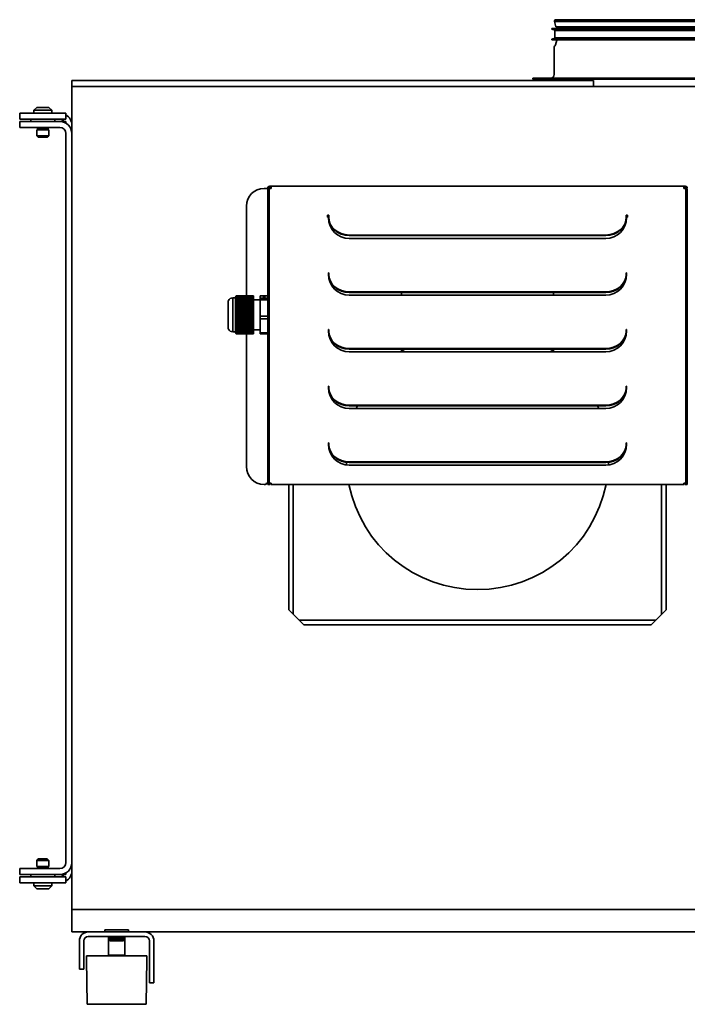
# Model space of a CAD drawing. Header units: millimetres. Extents: x 276 to 984, y 115 to 776.
# Tile 1 of 2: x 276 to 724, y 115 to 776. Entities that reach past the tile are written whole.
import ezdxf

# ---------------------------------------------------------------- set-up
doc = ezdxf.new("R2010")
doc.units = ezdxf.units.MM
doc.header["$LTSCALE"] = 3
doc.layers.add('Krawędzie widoczne(ISO)', color=7, linetype='Continuous', lineweight=35, true_color=0x262659)

msp = doc.modelspace()

# ---------------------------------------------------------------- linework, layer by layer
at = {"layer": 'Krawędzie widoczne(ISO)'}
for p, q in [((913.39, 774.5), (634.55, 774.5)), ((635.56, 770.83), (634.55, 774.5)), ((913.19, 775.43), (634.76, 775.43)), ((912.63, 775.64), (635.32, 775.64)), ((915.11, 769.81), (632.84, 769.81)), ((632.84, 769.31), (632.84, 769.81)), ((915.11, 769.31), (632.84, 769.31)), ((635, 768.63), (632.84, 769.31)), ((913, 768.45), (634.95, 768.45)), ((634.95, 763.45), (634.95, 768.45)), ((912.95, 768.63), (635, 768.63)), ((635, 768.45), (635, 768.63)), ((912.39, 770.83), (635.56, 770.83)), ((636.34, 769.81), (636.18, 770.83)), ((635, 763.27), (632.84, 762.58)), ((915.11, 762.58), (632.84, 762.58)), ((632.84, 762.08), (632.84, 762.58)), ((915.11, 762.08), (632.84, 762.08)), ((913, 763.45), (634.95, 763.45)), ((635, 763.27), (635, 763.45)), ((912.95, 763.27), (635, 763.27)), ((636.3, 761.83), (635.3, 758.68)), ((634.47, 738.86), (634.47, 757.26)), ((311, 734.86), (660.84, 734.86)), ((311, 734.86), (311, 730.86)), ((927.87, 736.46), (620.07, 736.46)), ((620.07, 735.86), (620.07, 736.46)), ((927.87, 735.86), (620.07, 735.86)), ((620.97, 734.86), (620.97, 735.86)), ((660.84, 730.86), (660.84, 734.86)), ((962, 730.86), (311, 730.86)), ((311, 730.86), (311, 178.86)), ((287.5, 716.86), (285.5, 714.86)), ((297.5, 714.86), (285.5, 714.86)), ((285.5, 712.86), (285.5, 714.86)), ((295.5, 716.86), (287.5, 716.86)), ((295.5, 716.86), (297.5, 714.86)), ((297.5, 712.86), (297.5, 714.86)), ((276, 712.86), (276, 708.86)), ((276, 712.86), (307, 712.86)), ((307, 708.86), (276, 708.86)), ((276, 707.36), (291.5, 707.36)), ((276, 707.36), (276, 703.36)), ((283.5, 708.86), (283.5, 707.36)), ((291.5, 707.36), (303, 707.36)), ((299.5, 708.86), (299.5, 707.36)), ((303, 707.36), (307, 707.36)), ((307, 708.86), (307, 712.86)), ((307, 707.36), (307, 706.29)), ((291.5, 703.36), (276, 703.36)), ((287.5, 702.86), (287.5, 703.36)), ((295.5, 702.86), (287.5, 702.86)), ((295.5, 701.86), (287.5, 701.86)), ((287.5, 697.86), (287.5, 701.86)), ((288, 701.86), (288, 702.86)), ((303, 703.36), (291.5, 703.36)), ((295, 701.86), (295, 702.86)), ((295.5, 702.86), (295.5, 703.36)), ((295.5, 697.86), (295.5, 701.86)), ((295.5, 697.86), (287.5, 697.86)), ((288.5, 696.86), (287.5, 697.86)), ((294.5, 696.86), (288.5, 696.86)), ((294.5, 696.86), (295.5, 697.86)), ((307, 699.36), (307, 210.36)), ((440, 662.52), (441.6, 662.52)), ((441.6, 662.52), (442.3, 662.52)), ((442.3, 662.02), (442.3, 662.52)), ((443, 662.52), (442.3, 662.52)), ((442.3, 662.02), (442.3, 464.92)), ((443, 662.52), (443, 662.02)), ((443, 464.92), (443, 662.02)), ((444.61, 662.52), (443.21, 662.52)), ((443.21, 464.8), (443.21, 662.52)), ((443.7, 663.92), (444.61, 663.92)), ((444.61, 663.22), (443.7, 663.22)), ((443.7, 662.52), (443.7, 663.22)), ((444.61, 662.52), (444.61, 663.92)), ((444.61, 663.92), (721.39, 663.92)), ((721.39, 663.92), (722.3, 663.92)), ((721.39, 663.92), (721.39, 662.52)), ((722.3, 663.22), (721.39, 663.22)), ((722.79, 662.52), (721.39, 662.52)), ((722.3, 662.52), (722.3, 663.22)), ((722.79, 662.52), (722.79, 464.8)), ((723, 662.52), (723.7, 662.52)), ((723, 662.02), (723, 662.52)), ((723, 662.02), (723, 464.92)), ((723.7, 464.92), (723.7, 662.02)), ((428, 650.52), (428, 590.54)), ((482.5, 643.31), (482.5, 644.54)), ((482.5, 644.54), (483.2, 644.54)), ((483, 643.31), (482.5, 643.31)), ((483, 642.92), (483, 643.31)), ((483, 642.92), (483.2, 642.92)), ((483.2, 644.54), (483.2, 644.19)), ((483.2, 644.19), (483.2, 643.84)), ((483.2, 643.84), (483.2, 643.2)), ((483.2, 643.2), (483.2, 642.85)), ((682.8, 644.54), (683.5, 644.54)), ((682.8, 644.19), (682.8, 644.54)), ((682.8, 643.84), (682.8, 644.19)), ((682.8, 643.2), (682.8, 643.84)), ((682.8, 643.2), (682.8, 642.85)), ((682.8, 642.92), (683, 642.92)), ((683, 643.31), (683, 642.92)), ((683.5, 643.31), (683, 643.31)), ((683.5, 644.54), (683.5, 643.31)), ((483.62, 639.92), (483.33, 639.92)), ((682.67, 639.92), (682.38, 639.92)), ((497, 631.25), (669, 631.25)), ((669, 630.9), (497, 630.9)), ((669, 628.92), (497, 628.92)), ((483, 604.92), (483, 605.92)), ((483, 605.92), (483.2, 605.92)), ((483.2, 605.92), (483.2, 605.19)), ((483.2, 605.19), (483.2, 605.01)), ((483.2, 605.01), (483.2, 605)), ((483.2, 605), (483.2, 604.83)), ((682.8, 605.92), (683, 605.92)), ((682.8, 605.19), (682.8, 605.92)), ((682.8, 605.01), (682.8, 605.19)), ((682.8, 605.01), (682.8, 605)), ((682.8, 605), (682.8, 604.83)), ((683, 605.92), (683, 604.92)), ((418.89, 589.22), (418.89, 566.22)), ((420.8, 589.22), (418.89, 589.22)), ((420.81, 589.74), (420.8, 589.7)), ((420.8, 589.72), (420.8, 589.7)), ((420.8, 589.65), (420.8, 589.7)), ((432.8, 589.66), (420.8, 589.66)), ((420.8, 589.65), (420.8, 589.66)), ((420.8, 589.65), (420.8, 589.62)), ((420.8, 589.62), (420.8, 589.57)), ((420.8, 589.58), (420.8, 589.57)), ((420.8, 589.58), (432.8, 589.58)), ((420.8, 589.47), (420.8, 589.57)), ((420.8, 589.47), (420.81, 589.5)), ((420.8, 589.47), (420.8, 589.31)), ((420.8, 589.18), (420.8, 589.31)), ((420.8, 589.18), (420.8, 588.87)), ((420.8, 588.81), (420.8, 588.87)), ((420.8, 588.81), (420.8, 584.97)), ((420.81, 589.74), (432.8, 589.74)), ((432.8, 589.5), (420.81, 589.5)), ((432.8, 589.82), (420.83, 589.82)), ((420.83, 589.42), (432.8, 589.42)), ((420.87, 589.9), (432.8, 589.9)), ((432.8, 589.34), (420.87, 589.34)), ((432.8, 589.98), (420.91, 589.98)), ((420.91, 589.26), (432.8, 589.26)), ((420.96, 590.06), (432.8, 590.06)), ((432.8, 589.18), (420.96, 589.18)), ((432.8, 590.14), (421.03, 590.14)), ((421.03, 589.09), (432.8, 589.09)), ((421.1, 590.22), (432.8, 590.22)), ((432.8, 589.01), (421.1, 589.01)), ((432.8, 590.3), (421.18, 590.3)), ((421.18, 588.93), (432.8, 588.93)), ((421.27, 590.38), (432.8, 590.38)), ((432.8, 588.85), (421.27, 588.85)), ((432.8, 590.54), (421.48, 590.54)), ((432.8, 588.69), (421.48, 588.69)), ((432.8, 590.54), (432.8, 590.38)), ((432.8, 590.38), (432.8, 590.3)), ((432.8, 590.3), (432.8, 590.22)), ((432.8, 590.22), (432.8, 590.14)), ((432.8, 590.14), (432.8, 590.06)), ((432.8, 590.06), (432.8, 589.98)), ((432.8, 589.98), (432.8, 589.9)), ((432.8, 589.9), (432.8, 589.82)), ((432.8, 589.82), (432.8, 589.74)), ((432.8, 589.74), (432.8, 589.66)), ((432.8, 589.66), (432.8, 589.58)), ((432.8, 589.58), (432.8, 589.5)), ((432.8, 589.5), (432.8, 589.42)), ((432.8, 589.42), (432.8, 589.34)), ((432.8, 589.34), (432.8, 589.26)), ((432.8, 589.26), (432.8, 589.18)), ((432.8, 589.18), (432.8, 589.09)), ((432.8, 589.09), (432.8, 589.01)), ((432.8, 589.01), (432.8, 588.93)), ((432.8, 588.93), (432.8, 588.85)), ((432.8, 588.85), (432.8, 588.69)), ((432.8, 588.69), (432.8, 587.55)), ((437.3, 587.72), (432.8, 587.72)), ((437.3, 590.41), (437.3, 588.82)), ((437.3, 590.41), (442.3, 590.41)), ((437.3, 588.82), (437.3, 587.76)), ((442.3, 588.82), (437.3, 588.82)), ((437.3, 587.76), (437.3, 576.8)), ((437.3, 587.76), (442.3, 587.76)), ((438.97, 590.02), (438.97, 590.13)), ((438.97, 590.13), (439.15, 590.13)), ((438.97, 590.03), (439.15, 590.03)), ((439.75, 590.02), (438.97, 590.02)), ((438.97, 589.83), (438.97, 589.85)), ((438.97, 589.85), (440.32, 589.85)), ((438.97, 589.26), (438.97, 589.3)), ((438.97, 589.3), (440.47, 589.3)), ((439.81, 589.21), (438.97, 589.26)), ((438.97, 589.16), (439.81, 589.21)), ((438.97, 589.13), (438.97, 589.16)), ((440.47, 589.13), (438.97, 589.13)), ((439.24, 589.34), (439.03, 589.34)), ((439.11, 589.55), (439.11, 589.51)), ((439.11, 589.39), (439.11, 589.34)), ((439.15, 590.13), (439.15, 590.04)), ((439.15, 590.04), (439.55, 590.04)), ((439.15, 590.04), (439.15, 590.02)), ((439.31, 589.79), (439.18, 589.79)), ((440.47, 589.27), (439.18, 589.27)), ((439.18, 589.27), (440.06, 589.22)), ((439.18, 589.27), (439.18, 589.25)), ((440.06, 589.2), (439.18, 589.15)), ((439.18, 589.15), (440.47, 589.15)), ((439.18, 589.15), (439.18, 589.13)), ((439.24, 589.34), (439.24, 589.34)), ((440.32, 589.82), (439.31, 589.82)), ((439.31, 589.82), (439.31, 589.79)), ((439.35, 589.73), (439.35, 589.76)), ((439.35, 589.76), (439.9, 589.7)), ((439.77, 589.69), (439.35, 589.73)), ((439.35, 589.65), (439.77, 589.69)), ((439.91, 589.67), (439.35, 589.62)), ((439.35, 589.62), (439.35, 589.65)), ((439.55, 590.04), (439.55, 590.02)), ((439.71, 590.06), (439.71, 590.02)), ((439.77, 589.69), (439.77, 589.66)), ((439.81, 589.21), (439.81, 589.19)), ((439.9, 589.7), (440.47, 589.76)), ((439.9, 589.7), (439.9, 589.67)), ((440.47, 589.62), (439.91, 589.67)), ((440.47, 589.73), (440.05, 589.69)), ((440.05, 589.69), (440.47, 589.65)), ((440.05, 589.69), (440.05, 589.66)), ((440.06, 589.22), (440.06, 589.2)), ((440.19, 589.94), (440.19, 589.98)), ((440.19, 589.98), (440.85, 589.94)), ((440.85, 589.92), (440.19, 589.94)), ((440.42, 590.01), (440.21, 590.01)), ((440.21, 590.01), (440.21, 590.01)), ((440.47, 589.33), (440.26, 589.33)), ((440.29, 590.03), (440.29, 590.01)), ((440.3, 589.36), (440.3, 589.46)), ((440.3, 589.46), (440.47, 589.46)), ((440.3, 589.36), (440.47, 589.36)), ((440.3, 589.36), (440.3, 589.33)), ((440.32, 589.85), (440.32, 589.89)), ((440.32, 589.89), (440.47, 589.89)), ((440.32, 589.85), (440.32, 589.82)), ((440.32, 589.79), (440.32, 589.82)), ((440.47, 589.79), (440.32, 589.79)), ((440.33, 590.06), (440.33, 590.01)), ((440.34, 589.55), (440.34, 589.51)), ((440.47, 589.89), (440.47, 589.79)), ((440.47, 589.76), (440.47, 589.73)), ((440.47, 589.65), (440.47, 589.62)), ((440.47, 589.46), (440.47, 589.33)), ((440.47, 589.3), (440.47, 589.27)), ((440.47, 589.15), (440.47, 589.13)), ((440.85, 589.94), (440.85, 589.92)), ((443.21, 591.18), (443, 591.18)), ((497, 593.12), (669, 593.12)), ((669, 592.77), (497, 592.77)), ((669, 590.92), (497, 590.92)), ((531.99, 590.92), (531.99, 592.77)), ((634, 590.92), (634, 592.77)), ((415.8, 586.32), (415.8, 569.13)), ((420.8, 584.86), (420.8, 584.97)), ((420.8, 584.83), (420.8, 584.86)), ((432.8, 584.86), (420.8, 584.86)), ((420.8, 584.83), (420.8, 584.07)), ((420.8, 583.75), (420.8, 584.07)), ((420.8, 583.69), (420.8, 583.75)), ((432.8, 583.75), (420.8, 583.75)), ((420.8, 583.69), (420.8, 583.08)), ((420.81, 583.11), (420.8, 583.08)), ((420.8, 582.64), (420.8, 583.08)), ((420.8, 582.64), (420.8, 582.64)), ((420.8, 582.56), (420.8, 582.64)), ((432.8, 582.64), (420.8, 582.64)), ((420.8, 582.56), (420.8, 582.28)), ((432.8, 582.56), (420.8, 582.56)), ((420.8, 582.56), (420.8, 582.56)), ((420.8, 582.28), (420.8, 582)), ((420.8, 581.53), (420.8, 582)), ((420.8, 582), (420.8, 582)), ((420.8, 582), (432.8, 582)), ((420.8, 581.53), (420.8, 581.53)), ((432.8, 581.53), (420.8, 581.53)), ((420.8, 581.45), (420.8, 581.53)), ((420.8, 581.45), (420.81, 581.45)), ((420.8, 581.45), (420.8, 580.8)), ((420.81, 583.11), (432.8, 583.11)), ((432.8, 581.45), (420.81, 581.45)), ((432.8, 583.67), (420.83, 583.67)), ((420.87, 584.22), (432.8, 584.22)), ((432.8, 585.97), (420.88, 585.97)), ((432.8, 584.78), (420.91, 584.78)), ((420.96, 585.33), (432.8, 585.33)), ((432.8, 585.89), (421.03, 585.89)), ((432.8, 587.08), (421.05, 587.08)), ((421.1, 586.44), (432.8, 586.44)), ((432.8, 587), (421.18, 587)), ((421.27, 587.55), (432.8, 587.55)), ((432.8, 587.55), (432.8, 587.08)), ((432.8, 587.08), (432.8, 587)), ((432.8, 587), (432.8, 586.44)), ((432.8, 586.44), (432.8, 585.97)), ((432.8, 585.97), (432.8, 585.89)), ((432.8, 585.89), (432.8, 585.33)), ((432.8, 585.33), (432.8, 584.86)), ((432.8, 584.86), (432.8, 584.78)), ((432.8, 584.78), (432.8, 584.22)), ((432.8, 584.22), (432.8, 583.75)), ((432.8, 583.75), (432.8, 583.67)), ((432.8, 583.67), (432.8, 583.11)), ((432.8, 583.11), (432.8, 582.64)), ((432.8, 582.64), (432.8, 582.56)), ((432.8, 582.56), (432.8, 582)), ((432.8, 582), (432.8, 581.53)), ((432.8, 581.53), (432.8, 581.45)), ((432.8, 581.45), (432.8, 580.89)), ((420.8, 580.42), (420.8, 580.8)), ((432.8, 580.42), (420.8, 580.42)), ((420.8, 580.36), (420.8, 580.42)), ((420.8, 580.36), (420.8, 579.45)), ((420.8, 579.31), (420.8, 579.45)), ((432.8, 579.31), (420.8, 579.31)), ((420.8, 579.29), (420.8, 579.31)), ((420.8, 579.29), (420.8, 573.06)), ((420.83, 580.89), (432.8, 580.89)), ((432.8, 580.34), (420.87, 580.34)), ((432.8, 578.2), (420.88, 578.2)), ((420.91, 579.78), (432.8, 579.78)), ((432.8, 579.23), (420.96, 579.23)), ((421.03, 578.67), (432.8, 578.67)), ((432.8, 577.09), (421.05, 577.09)), ((432.8, 578.12), (421.1, 578.12)), ((421.18, 577.56), (432.8, 577.56)), ((432.8, 577.01), (421.27, 577.01)), ((421.27, 574.9), (432.8, 574.9)), ((432.8, 575.87), (421.48, 575.87)), ((432.8, 580.89), (432.8, 580.42)), ((432.8, 580.42), (432.8, 580.34)), ((432.8, 580.34), (432.8, 579.78)), ((432.8, 579.78), (432.8, 579.31)), ((432.8, 579.31), (432.8, 579.23)), ((432.8, 579.23), (432.8, 578.67)), ((432.8, 578.67), (432.8, 578.2)), ((432.8, 578.2), (432.8, 578.12)), ((432.8, 578.12), (432.8, 577.56)), ((432.8, 577.56), (432.8, 577.09)), ((432.8, 577.09), (432.8, 577.01)), ((432.8, 577.01), (432.8, 575.87)), ((432.8, 575.87), (432.8, 574.9)), ((432.8, 574.9), (432.8, 574.43)), ((437.3, 576.8), (437.3, 575.08)), ((442.3, 576.8), (437.3, 576.8)), ((437.3, 575.08), (437.3, 565.7)), ((437.3, 575.08), (442.3, 575.08)), ((420.8, 572.91), (420.8, 573.06)), ((420.8, 572.91), (420.8, 572.07)), ((420.8, 571.69), (420.8, 572.07)), ((420.8, 571.69), (420.8, 571.1)), ((420.8, 570.63), (420.8, 571.1)), ((420.81, 571.1), (420.8, 571.1)), ((420.8, 570.63), (420.8, 570.39)), ((432.8, 570.63), (420.8, 570.63)), ((420.8, 570.63), (420.8, 570.63)), ((420.8, 570.39), (420.8, 570.15)), ((420.8, 570.15), (420.8, 570.15)), ((420.8, 570.15), (432.8, 570.15)), ((420.8, 569.71), (420.8, 570.15)), ((420.8, 569.71), (420.81, 569.68)), ((420.8, 569.71), (420.8, 569.22)), ((420.8, 568.91), (420.8, 569.22)), ((420.8, 568.91), (420.8, 568.31)), ((420.8, 568.2), (420.8, 568.31)), ((420.8, 568.2), (420.8, 565.82)), ((420.81, 571.1), (432.8, 571.1)), ((432.8, 569.68), (420.81, 569.68)), ((432.8, 571.58), (420.83, 571.58)), ((420.83, 569.2), (432.8, 569.2)), ((420.87, 572.05), (432.8, 572.05)), ((432.8, 568.73), (420.87, 568.73)), ((432.8, 572.53), (420.91, 572.53)), ((420.91, 568.25), (432.8, 568.25)), ((420.96, 573), (432.8, 573)), ((432.8, 573.48), (421.03, 573.48)), ((421.1, 573.95), (432.8, 573.95)), ((432.8, 574.43), (421.18, 574.43)), ((432.8, 574.43), (432.8, 573.95)), ((432.8, 573.95), (432.8, 573.48)), ((432.8, 573.48), (432.8, 573)), ((432.8, 573), (432.8, 572.53)), ((432.8, 572.53), (432.8, 572.05)), ((432.8, 572.05), (432.8, 571.58)), ((432.8, 571.58), (432.8, 571.1)), ((432.8, 571.1), (432.8, 570.63)), ((432.8, 570.63), (432.8, 570.15)), ((432.8, 570.15), (432.8, 569.68)), ((432.8, 569.68), (432.8, 569.2)), ((432.8, 569.2), (432.8, 568.73)), ((432.8, 568.73), (432.8, 568.25)), ((432.8, 568.25), (432.8, 567.78)), ((483, 566.92), (483, 567.92)), ((483, 567.92), (483.2, 567.92)), ((483.2, 567.92), (483.2, 567.19)), ((682.8, 567.92), (683, 567.92)), ((682.8, 567.19), (682.8, 567.92)), ((683, 567.92), (683, 566.92)), ((420.8, 566.22), (418.89, 566.22)), ((420.8, 565.8), (420.8, 565.82)), ((420.8, 565.8), (420.8, 565.73)), ((420.8, 565.72), (420.8, 565.73)), ((420.84, 565.63), (420.83, 565.63)), ((420.93, 565.47), (420.91, 565.47)), ((432.8, 567.78), (420.96, 567.78)), ((421.03, 567.3), (432.8, 567.3)), ((421.07, 565.31), (421.03, 565.31)), ((432.8, 566.83), (421.1, 566.83)), ((421.18, 566.35), (432.8, 566.35)), ((421.24, 565.15), (421.18, 565.15)), ((432.8, 565.88), (421.27, 565.88)), ((432.8, 564.91), (421.48, 564.91)), ((428, 564.91), (428, 475.92)), ((432.8, 567.78), (432.8, 567.3)), ((437.3, 567.72), (432.8, 567.72)), ((432.8, 567.3), (432.8, 566.83)), ((432.8, 566.83), (432.8, 566.35)), ((432.8, 566.35), (432.8, 565.88)), ((432.8, 565.88), (432.8, 564.91)), ((437.3, 565.7), (437.3, 565.04)), ((442.3, 565.7), (437.3, 565.7)), ((437.3, 565.04), (442.3, 565.04)), ((443.21, 564.27), (443, 564.27)), ((483.2, 567.19), (483.2, 567.01)), ((483.2, 567.01), (483.2, 567)), ((483.2, 567), (483.2, 566.83)), ((682.8, 567.01), (682.8, 567.19)), ((682.8, 567.01), (682.8, 567)), ((682.8, 567), (682.8, 566.83)), ((497, 555.12), (669, 555.12)), ((669, 554.77), (497, 554.77)), ((531.99, 553.13), (531.99, 554.77)), ((634, 553.14), (634, 554.77)), ((669, 552.92), (497, 552.92)), ((483, 528.92), (483, 529.92)), ((483, 529.92), (483.2, 529.92)), ((483.2, 529.92), (483.2, 529.19)), ((483.2, 529.19), (483.2, 529.01)), ((483.2, 529.01), (483.2, 529)), ((483.2, 529), (483.2, 528.83)), ((682.8, 529.92), (683, 529.92)), ((682.8, 529.19), (682.8, 529.92)), ((682.8, 529.01), (682.8, 529.19)), ((682.8, 529.01), (682.8, 529)), ((682.8, 529), (682.8, 528.83)), ((683, 529.92), (683, 528.92)), ((497, 517.12), (669, 517.12)), ((669, 516.77), (497, 516.77)), ((669, 514.92), (497, 514.92)), ((483, 490.92), (483, 491.92)), ((483, 491.92), (483.2, 491.92)), ((483.2, 491.92), (483.2, 491.19)), ((483.2, 491.19), (483.2, 491.01)), ((483.2, 491.01), (483.2, 491)), ((483.2, 491), (483.2, 490.83)), ((682.8, 491.92), (683, 491.92)), ((682.8, 491.19), (682.8, 491.92)), ((682.8, 491.01), (682.8, 491.19)), ((682.8, 491.01), (682.8, 491)), ((682.8, 491), (682.8, 490.83)), ((683, 491.92), (683, 490.92)), ((497, 479.12), (669, 479.12)), ((669, 478.77), (497, 478.77)), ((669, 476.92), (497, 476.92)), ((440, 463.92), (440.61, 463.92)), ((441.6, 464.8), (442.3, 464.8)), ((442.3, 463.92), (442.3, 464.92)), ((442.3, 463.92), (443, 463.92)), ((443, 464.92), (443, 463.92)), ((444.61, 464.8), (443.21, 464.8)), ((443.21, 463.92), (443.21, 464.8)), ((443.21, 463.92), (443.91, 463.92)), ((443.91, 464.8), (443.91, 463.92)), ((444.61, 463.92), (444.61, 464.8)), ((721.39, 463.92), (444.61, 463.92)), ((456.5, 379.92), (456.5, 463.92)), ((459.5, 376.92), (459.5, 463.92)), ((706.5, 463.92), (706.5, 376.92)), ((709.5, 463.92), (709.5, 379.92)), ((722.79, 464.8), (721.39, 464.8)), ((721.39, 464.8), (721.39, 463.92)), ((722.09, 463.92), (722.09, 464.8)), ((722.09, 463.92), (722.79, 463.92)), ((722.79, 464.8), (722.79, 463.92)), ((723, 463.92), (723, 464.92)), ((723, 463.92), (723.7, 463.92)), ((723.7, 464.92), (723.7, 463.92)), ((466.5, 369.92), (456.5, 379.92)), ((709.5, 379.92), (699.5, 369.92)), ((463.5, 372.92), (702.5, 372.92)), ((699.5, 369.92), (466.5, 369.92)), ((288.5, 212.86), (287.5, 211.86)), ((287.5, 211.86), (295.5, 211.86)), ((287.5, 211.86), (287.5, 207.86)), ((288.5, 212.86), (294.5, 212.86)), ((294.5, 212.86), (295.5, 211.86)), ((295.5, 211.86), (295.5, 207.86)), ((276, 206.36), (276, 202.36)), ((276, 206.36), (291.5, 206.36)), ((287.5, 207.86), (295.5, 207.86)), ((287.5, 206.86), (295.5, 206.86)), ((287.5, 206.86), (287.5, 206.36)), ((288, 207.86), (288, 206.86)), ((303, 206.36), (291.5, 206.36)), ((295, 207.86), (295, 206.86)), ((295.5, 206.86), (295.5, 206.36)), ((291.5, 202.36), (276, 202.36)), ((276, 200.86), (307, 200.86)), ((276, 200.86), (276, 196.86)), ((283.5, 202.36), (283.5, 200.86)), ((291.5, 202.36), (303, 202.36)), ((299.5, 202.36), (299.5, 200.86)), ((307, 202.36), (303, 202.36)), ((307, 203.43), (307, 202.36)), ((307, 196.86), (307, 200.86)), ((307, 196.86), (276, 196.86)), ((285.5, 196.86), (285.5, 194.86)), ((285.5, 194.86), (297.5, 194.86)), ((287.5, 192.86), (285.5, 194.86)), ((287.5, 192.86), (295.5, 192.86)), ((295.5, 192.86), (297.5, 194.86)), ((297.5, 196.86), (297.5, 194.86)), ((311, 178.86), (962, 178.86)), ((311, 178.86), (311, 163.86)), ((333, 165.36), (349, 165.36)), ((333, 165.36), (333, 163.86)), ((349, 165.36), (349, 163.86)), ((311, 163.86), (322, 163.86)), ((322, 163.86), (360, 163.86)), ((322, 160.86), (360, 160.86)), ((335.5, 160.86), (335.5, 157.86)), ((335.51, 160.86), (335.51, 157.86)), ((335.54, 160.86), (335.54, 157.86)), ((335.58, 160.86), (335.58, 157.86)), ((335.64, 160.86), (335.64, 157.86)), ((335.69, 160.86), (335.69, 157.86)), ((335.7, 160.86), (335.7, 157.86)), ((335.79, 160.86), (335.79, 157.86)), ((335.84, 160.86), (335.84, 157.86)), ((335.89, 160.86), (335.89, 157.86)), ((336.01, 160.86), (336.01, 157.86)), ((336.06, 160.86), (336.06, 157.86)), ((336.13, 160.86), (336.13, 157.86)), ((336.28, 160.86), (336.28, 157.86)), ((336.32, 160.86), (336.32, 157.86)), ((336.43, 160.86), (336.43, 157.86)), ((336.6, 160.86), (336.6, 157.86)), ((336.64, 160.86), (336.64, 157.86)), ((336.77, 160.86), (336.77, 157.86)), ((336.97, 160.86), (336.97, 157.86)), ((337.01, 160.86), (337.01, 157.86)), ((337.16, 160.86), (337.16, 157.86)), ((337.38, 160.86), (337.38, 157.86)), ((337.42, 160.86), (337.42, 157.86)), ((337.6, 160.86), (337.6, 157.86)), ((337.84, 160.86), (337.84, 157.86)), ((337.87, 160.86), (337.87, 157.86)), ((338.07, 160.86), (338.07, 157.86)), ((338.32, 160.86), (338.32, 157.86)), ((338.35, 160.86), (338.35, 157.86)), ((338.57, 160.86), (338.57, 157.86)), ((338.84, 160.86), (338.84, 157.86)), ((338.86, 160.86), (338.86, 157.86)), ((339.1, 160.86), (339.1, 157.86)), ((339.38, 160.86), (339.38, 157.86)), ((339.4, 160.86), (339.4, 157.86)), ((339.65, 160.86), (339.65, 157.86)), ((339.94, 160.86), (339.94, 157.86)), ((339.95, 160.86), (339.95, 157.86)), ((340.21, 160.86), (340.21, 157.86)), ((340.51, 160.86), (340.51, 157.86)), ((340.52, 160.86), (340.52, 157.86)), ((340.79, 160.86), (340.79, 157.86)), ((341.09, 160.86), (341.09, 157.86)), ((341.09, 160.86), (341.09, 157.86)), ((341.36, 160.86), (341.36, 157.86)), ((341.36, 157.86), (341.36, 160.86)), ((341.66, 160.86), (341.66, 157.86)), ((341.92, 157.86), (341.92, 160.86)), ((341.93, 160.86), (341.93, 157.86)), ((342.23, 160.86), (342.23, 157.86)), ((342.48, 157.86), (342.48, 160.86)), ((342.5, 160.86), (342.5, 157.86)), ((342.78, 160.86), (342.78, 157.86)), ((343.02, 157.86), (343.02, 160.86)), ((343.04, 160.86), (343.04, 157.86)), ((343.32, 160.86), (343.32, 157.86)), ((343.54, 157.86), (343.54, 160.86)), ((343.56, 160.86), (343.56, 157.86)), ((343.82, 160.86), (343.82, 157.86)), ((344.03, 157.86), (344.03, 160.86)), ((344.06, 160.86), (344.06, 157.86)), ((344.3, 160.86), (344.3, 157.86)), ((344.49, 157.86), (344.49, 160.86)), ((344.52, 160.86), (344.52, 157.86)), ((344.74, 160.86), (344.74, 157.86)), ((344.9, 157.86), (344.9, 160.86)), ((344.94, 160.86), (344.94, 157.86)), ((345.15, 160.86), (345.15, 157.86)), ((345.28, 157.86), (345.28, 160.86)), ((345.32, 160.86), (345.32, 157.86)), ((345.5, 160.86), (345.5, 157.86)), ((345.61, 157.86), (345.61, 160.86)), ((345.65, 160.86), (345.65, 157.86)), ((345.81, 160.86), (345.81, 157.86)), ((345.89, 157.86), (345.89, 160.86)), ((345.94, 160.86), (345.94, 157.86)), ((346.06, 160.86), (346.06, 157.86)), ((346.11, 157.86), (346.11, 160.86)), ((346.16, 160.86), (346.16, 157.86)), ((346.26, 160.86), (346.26, 157.86)), ((346.28, 157.86), (346.28, 160.86)), ((346.33, 160.86), (346.33, 157.86)), ((346.4, 160.86), (346.4, 157.86)), ((346.45, 160.86), (346.45, 157.86)), ((346.48, 160.86), (346.48, 157.86)), ((346.5, 160.86), (346.5, 157.86)), ((346.5, 160.86), (346.5, 157.86)), ((360, 163.86), (904.9, 163.86)), ((316, 157.86), (316, 143.86)), ((319, 143.86), (319, 157.86)), ((335.5, 157.86), (335.51, 157.86)), ((335.51, 157.86), (335.54, 157.86)), ((335.54, 157.86), (335.58, 157.86)), ((335.55, 157.86), (335.55, 148.36)), ((335.58, 157.86), (335.64, 157.86)), ((335.64, 157.86), (335.69, 157.86)), ((335.7, 157.86), (335.79, 157.86)), ((335.79, 157.86), (335.84, 157.86)), ((335.89, 157.86), (336.01, 157.86)), ((336.01, 157.86), (336.06, 157.86)), ((336.13, 157.86), (336.28, 157.86)), ((336.28, 157.86), (336.32, 157.86)), ((336.43, 157.86), (336.6, 157.86)), ((336.6, 157.86), (336.64, 157.86)), ((336.77, 157.86), (336.97, 157.86)), ((336.97, 157.86), (337.01, 157.86)), ((337.16, 157.86), (337.38, 157.86)), ((337.38, 157.86), (337.42, 157.86)), ((337.6, 157.86), (337.84, 157.86)), ((337.84, 157.86), (337.87, 157.86)), ((338.07, 157.86), (338.32, 157.86)), ((338.32, 157.86), (338.35, 157.86)), ((338.57, 157.86), (338.84, 157.86)), ((338.84, 157.86), (338.86, 157.86)), ((339.1, 157.86), (339.38, 157.86)), ((339.38, 157.86), (339.4, 157.86)), ((339.65, 157.86), (339.94, 157.86)), ((339.94, 157.86), (339.95, 157.86)), ((340.21, 157.86), (340.51, 157.86)), ((340.51, 157.86), (340.52, 157.86)), ((340.79, 157.86), (341.09, 157.86)), ((341.09, 157.86), (341.09, 157.86)), ((341.36, 157.86), (341.66, 157.86)), ((341.36, 157.86), (341.36, 157.86)), ((341.92, 157.86), (341.93, 157.86)), ((341.93, 157.86), (342.23, 157.86)), ((342.48, 157.86), (342.5, 157.86)), ((342.5, 157.86), (342.78, 157.86)), ((343.02, 157.86), (343.04, 157.86)), ((343.04, 157.86), (343.32, 157.86)), ((343.54, 157.86), (343.56, 157.86)), ((343.56, 157.86), (343.82, 157.86)), ((344.03, 157.86), (344.06, 157.86)), ((344.06, 157.86), (344.3, 157.86)), ((344.49, 157.86), (344.52, 157.86)), ((344.52, 157.86), (344.74, 157.86)), ((344.9, 157.86), (344.94, 157.86)), ((344.94, 157.86), (345.15, 157.86)), ((345.28, 157.86), (345.32, 157.86)), ((345.32, 157.86), (345.5, 157.86)), ((345.61, 157.86), (345.65, 157.86)), ((345.65, 157.86), (345.81, 157.86)), ((345.89, 157.86), (345.94, 157.86)), ((345.94, 157.86), (346.06, 157.86)), ((346.11, 157.86), (346.16, 157.86)), ((346.16, 157.86), (346.26, 157.86)), ((346.28, 157.86), (346.33, 157.86)), ((346.33, 157.86), (346.4, 157.86)), ((346.4, 157.86), (346.45, 157.86)), ((346.45, 157.86), (346.48, 157.86)), ((346.45, 157.86), (346.45, 148.36)), ((346.48, 157.86), (346.5, 157.86)), ((346.5, 157.86), (346.5, 157.86)), ((363, 134.86), (363, 157.86)), ((366, 134.86), (366, 157.86)), ((320.8, 147.86), (361.2, 147.86)), ((320.8, 145.36), (320.8, 147.86)), ((321.2, 115.36), (320.8, 145.36)), ((335.55, 148.36), (346.45, 148.36)), ((336.05, 147.86), (335.55, 148.36)), ((345.95, 147.86), (346.45, 148.36)), ((360.8, 115.36), (361.2, 145.36)), ((361.2, 145.36), (361.2, 147.86)), ((316, 138.86), (316, 143.86)), ((316, 138.86), (319, 138.86)), ((319, 143.86), (319, 138.86)), ((363, 129.86), (363, 134.86)), ((366, 134.86), (366, 129.86)), ((363, 129.86), (366, 129.86)), ((360.8, 115.36), (321.2, 115.36))]:
    msp.add_line(p, q, dxfattribs=at)
for centre, radius, start, end in [((635.61, 774.75), 1.08, 141.51914, 193.39013), ((635.32, 774.79), 0.845, 90, 131.40692), ((635.49, 762.08), 0.845, 342.46299, 0), ((635.67, 757.26), 1.2, 125.11908, 180), ((634.5, 758.93), 0.845, 305.11908, 342.46299), ((632.07, 738.86), 2.4, 270, 0), ((303, 704.86), 4, 38.68219, 90), ((303, 699.36), 8, 0, 90), ((303, 704.86), 8, 0, 60), ((303, 699.36), 4, 0, 90), ((440, 650.52), 12, 90, 180), ((443.7, 662.52), 1.4, 90, 180), ((443.7, 662.52), 0.7, 90, 180), ((722.3, 662.52), 1.4, 0, 90), ((722.3, 662.52), 0.7, 0, 90), ((497, 642.92), 14, 180, 270), ((669, 642.92), 14, 270, 0), ((497, 604.92), 14, 180, 270), ((669, 604.92), 14, 270, 0), ((419.35, 585.5), 3.75, 96.94213, 151.97576), ((417.8, 586.32), 2, 151.97576, 180), ((417.8, 569.13), 2, 180, 208.02424), ((419.35, 569.95), 3.75, 208.02424, 263.05787), ((497, 566.92), 14, 180, 270), ((669, 566.92), 14, 270, 0), ((583, 481.42), 88, 123.54795, 125.65909), ((583, 481.42), 88, 54.34091, 56.45205), ((497, 528.92), 14, 180, 270), ((669, 528.92), 14, 270, 0), ((583, 481.42), 88, 156.32142, 157.62408), ((583, 481.42), 88, 22.37592, 23.67858), ((497, 490.92), 14, 180, 270), ((669, 490.92), 14, 270, 0), ((440, 475.92), 12, 180, 270), ((583, 481.42), 88, 181.65213, 182.84751), ((583, 481.42), 88, 357.15249, 358.34787), ((440.61, 464.92), 1, 270, 352.81924), ((443.17, 464.8), 0.175, 180, 282.25032), ((443.17, 464.8), 0.875, 258.46304, 272.43217), ((443.17, 464.8), 0.875, 327.39832, 0), ((583, 481.42), 88, 191.47051, 348.52949), ((722.82, 464.8), 0.875, 180, 212.60168), ((722.82, 464.8), 0.175, 257.74968, 0), ((722.82, 464.8), 0.875, 267.56783, 281.53696), ((303, 210.36), 8, 270, 0), ((303, 210.36), 4, 270, 0), ((303, 204.86), 8, 300, 0), ((303, 204.86), 4, 270, 321.31781), ((322, 157.86), 6, 90, 180), ((322, 157.86), 3, 90, 180), ((360, 157.86), 6, 0, 90), ((360, 157.86), 3, 0, 90)]:
    msp.add_arc(centre, radius, start, end, dxfattribs=at)
for centre, major_axis, ratio, start_param, end_param in [((497, 643.2), (-13.8, 0), 0.866025, 0, 1.570796), ((497, 642.85), (-13.8, 0), 0.866025, 0, 1.570796), ((669, 643.2), (13.8, 0), 0.866025, 4.712389, 6.283185), ((669, 642.85), (13.8, 0), 0.866025, 4.712389, 6.283185), ((483.27, 605.19), (-0.019, -0.696), 0.102041, 4.975613, 5.238832), ((497, 605.07), (-13.8, 0), 0.866025, 0.019124, 1.570796), ((483.27, 605.19), (0.02, 1.4), 0.051235, 1.832953, 2.095108), ((497, 604.72), (-13.8, 0), 0.866025, 0.019124, 1.570796), ((669, 605.07), (13.8, 0), 0.866025, 4.712389, 6.264061), ((669, 604.72), (13.8, 0), 0.866025, 4.712389, 6.264061), ((682.73, 605.19), (-0.019, 0.696), 0.102041, 4.185946, 4.449165), ((682.73, 605.19), (0.02, -1.4), 0.051235, 1.046485, 1.30864), ((453.78, 589.62), (-32.98, 0), 0.133813, 6.274037, 6.283185), ((453.78, 589.62), (-32.98, 0), 0.133813, 0.000001, 0.009149), ((496.64, 570.51), (-78.4, 0), 0.925143, 6.021734, 6.027184), ((454.34, 589.61), (-33.54, 0), 0.133813, 6.237994, 6.255998), ((454.34, 589.62), (-33.54, 0), 0.133813, 0.027187, 0.045191), ((496.64, 587.49), (-78.4, 0), 0.133813, 0.256001, 0.261451), ((453.78, 582.28), (-32.98, 0), 0.925143, 6.274037, 6.283185), ((453.78, 582.28), (-32.98, 0), 0.925143, 0.000001, 0.009149), ((454.34, 582.27), (-33.54, 0), 0.925143, 6.237994, 6.255998), ((454.34, 582.29), (-33.54, 0), 0.925143, 0.027187, 0.045191), ((496.64, 563.74), (-78.4, 0), 0.791331, 6.021734, 6.027184), ((496.64, 591.27), (-78.4, 0), 0.925143, 0.256001, 0.261451), ((453.78, 570.39), (-32.98, 0), 0.791331, 6.274037, 6.283185), ((453.78, 570.39), (-32.98, 0), 0.791331, 0.000001, 0.009149), ((496.64, 570.96), (-78.4, 0), 0.133813, 0.256001, 0.261451), ((454.34, 570.38), (-33.54, 0), 0.791331, 6.237994, 6.255998), ((454.34, 570.4), (-33.54, 0), 0.791331, 0.027187, 0.045191), ((496.64, 581.51), (-78.4, 0), 0.791331, 0.256001, 0.261451), ((483.27, 567.19), (-0.019, -0.696), 0.102041, 4.975613, 5.238832), ((497, 567.07), (-13.8, 0), 0.866025, 0.019124, 1.570796), ((483.27, 567.19), (0.02, 1.4), 0.051235, 1.832953, 2.095108), ((497, 566.72), (-13.8, 0), 0.866025, 0.019124, 1.570796), ((669, 567.07), (13.8, 0), 0.866025, 4.712389, 6.264061), ((669, 566.72), (13.8, 0), 0.866025, 4.712389, 6.264061), ((682.73, 567.19), (-0.019, 0.696), 0.102041, 4.185946, 4.449165), ((682.73, 567.19), (0.02, -1.4), 0.051235, 1.046485, 1.30864), ((483.27, 529.19), (-0.019, -0.696), 0.102041, 4.975613, 5.238832), ((497, 529.07), (-13.8, 0), 0.866025, 0.019124, 1.570796), ((483.27, 529.19), (0.02, 1.4), 0.051235, 1.832953, 2.095108), ((497, 528.72), (-13.8, 0), 0.866025, 0.019124, 1.570796), ((669, 529.07), (13.8, 0), 0.866025, 4.712389, 6.264061), ((669, 528.72), (13.8, 0), 0.866025, 4.712389, 6.264061), ((682.73, 529.19), (-0.019, 0.696), 0.102041, 4.185946, 4.449165), ((682.73, 529.19), (0.02, -1.4), 0.051235, 1.046485, 1.30864), ((483.27, 491.19), (-0.019, -0.696), 0.102041, 4.975613, 5.238832), ((497, 491.07), (-13.8, 0), 0.866025, 0.019124, 1.570796), ((483.27, 491.19), (0.02, 1.4), 0.051235, 1.832953, 2.095108), ((497, 490.72), (-13.8, 0), 0.866025, 0.019124, 1.570796), ((669, 491.07), (13.8, 0), 0.866025, 4.712389, 6.264061), ((669, 490.72), (13.8, 0), 0.866025, 4.712389, 6.264061), ((682.73, 491.19), (-0.019, 0.696), 0.102041, 4.185946, 4.449165), ((682.73, 491.19), (0.02, -1.4), 0.051235, 1.046485, 1.30864)]:
    msp.add_ellipse(centre, major_axis=major_axis, ratio=ratio, start_param=start_param, end_param=end_param, dxfattribs=at)
for points, weights in [([(420.8, 589.72), (420.82, 589.77), (420.83, 589.82)], [1, 1.00039185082, 1.00075998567]), ([(420.83, 589.42), (420.82, 589.36), (420.8, 589.31)], [1.00075998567, 1.00039185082, 1]), ([(420.8, 589.18), (420.83, 589.26), (420.87, 589.34)], [1, 1.00057122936, 1.00107831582]), ([(420.8, 588.81), (420.88, 588.99), (420.96, 589.18)], [1, 1.00131282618, 1.00227152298]), ([(420.87, 589.9), (420.85, 589.86), (420.84, 589.82)], [1.00107831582, 1.00085370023, 1.00061649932]), ([(420.91, 589.98), (420.89, 589.94), (420.87, 589.9)], [2.45746040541, 2.46421278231, 2.469482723]), ([(420.87, 589.34), (420.89, 589.3), (420.91, 589.26)], [2.469482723, 2.46421278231, 2.45746040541]), ([(421.03, 589.09), (420.95, 588.81), (420.88, 588.54)], [2.5955942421, 2.6197340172, 2.64257377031]), ([(420.88, 588.54), (420.99, 588.77), (421.1, 589.01)], [1.00121647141, 1.00262710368, 1.00346989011]), ([(420.96, 590.06), (420.95, 590.02), (420.93, 589.98)], [1.00227152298, 1.00209436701, 1.00190511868]), ([(421.03, 590.14), (420.99, 590.1), (420.96, 590.06)], [2.4257172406, 2.43500827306, 2.44291812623]), ([(420.96, 589.18), (420.99, 589.14), (421.03, 589.09)], [2.44291812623, 2.43500827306, 2.4257172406]), ([(421.18, 588.93), (421.11, 588.65), (421.05, 588.38)], [2.47831262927, 2.49767251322, 2.51583023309]), ([(421.05, 588.38), (421.16, 588.61), (421.27, 588.85)], [1.10667789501, 1.11299129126, 1.11875016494]), ([(421.1, 590.22), (421.08, 590.18), (421.07, 590.14)], [1.00346989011, 1.00335030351, 1.00321928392]), ([(421.18, 590.3), (421.13, 590.26), (421.1, 590.22)], [2.38492444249, 2.39631910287, 2.40645676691]), ([(421.1, 589.01), (421.13, 588.97), (421.18, 588.93)], [2.40645676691, 2.39631910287, 2.38492444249]), ([(421.27, 590.38), (421.25, 590.34), (421.24, 590.3)], [1.11875016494, 1.11792957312, 1.11709772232]), ([(421.48, 590.54), (421.36, 590.46), (421.27, 590.38)], [1.03059895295, 1.03443691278, 1.03615699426]), ([(421.27, 588.85), (421.36, 588.77), (421.48, 588.69)], [1.03615699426, 1.03443691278, 1.03059895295]), ([(421.48, 588.69), (421.36, 588.11), (421.27, 587.55)], [1.03059895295, 1.03443691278, 1.03615699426]), ([(420.96, 585.33), (420.88, 585.15), (420.8, 584.97)], [1.00227152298, 1.00131282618, 1]), ([(420.87, 584.22), (420.83, 584.14), (420.8, 584.07)], [1.00107831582, 1.00057122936, 1]), ([(420.8, 583.69), (420.82, 583.68), (420.83, 583.67)], [1, 1.00039185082, 1.00075998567]), ([(420.91, 584.78), (420.89, 584.5), (420.87, 584.22)], [2.45746040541, 2.46421278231, 2.469482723]), ([(421.1, 586.44), (420.99, 586.2), (420.88, 585.97)], [1.0034698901, 1.00262710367, 1.0012164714]), ([(420.88, 585.97), (420.95, 585.93), (421.03, 585.89)], [2.64257377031, 2.6197340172, 2.5955942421]), ([(421.03, 585.89), (420.99, 585.61), (420.96, 585.33)], [2.4257172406, 2.43500827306, 2.44291812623]), ([(421.27, 587.55), (421.16, 587.31), (421.05, 587.08)], [1.1187501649, 1.11299129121, 1.10667789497]), ([(421.05, 587.08), (421.11, 587.04), (421.18, 587)], [2.51583023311, 2.49767251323, 2.47831262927]), ([(421.18, 587), (421.13, 586.72), (421.1, 586.44)], [2.38492444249, 2.39631910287, 2.40645676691]), ([(420.83, 580.89), (420.82, 580.84), (420.8, 580.8)], [1.00075998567, 1.00039185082, 1]), ([(420.8, 580.36), (420.83, 580.35), (420.87, 580.34)], [1, 1.00057122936, 1.00107831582]), ([(420.8, 579.29), (420.88, 579.26), (420.96, 579.23)], [1, 1.00131282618, 1.00227152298]), ([(420.87, 580.34), (420.89, 580.06), (420.91, 579.78)], [2.469482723, 2.46421278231, 2.45746040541]), ([(421.03, 578.67), (420.95, 578.43), (420.88, 578.2)], [2.5955942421, 2.6197340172, 2.64257377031]), ([(420.88, 578.2), (420.99, 578.16), (421.1, 578.12)], [1.00121647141, 1.00262710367, 1.00346989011]), ([(420.96, 579.23), (420.99, 578.95), (421.03, 578.67)], [2.44291812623, 2.43500827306, 2.4257172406]), ([(421.18, 577.56), (421.11, 577.32), (421.05, 577.09)], [2.47831262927, 2.49767251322, 2.51583023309]), ([(421.05, 577.09), (421.16, 577.05), (421.27, 577.01)], [1.10667789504, 1.11299129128, 1.11875016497]), ([(421.05, 574.98), (421.11, 574.7), (421.18, 574.43)], [2.51583023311, 2.49767251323, 2.47831262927]), ([(421.27, 574.9), (421.16, 574.94), (421.05, 574.98)], [1.1187501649, 1.11299129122, 1.10667789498]), ([(421.1, 578.12), (421.13, 577.84), (421.18, 577.56)], [2.40645676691, 2.39631910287, 2.38492444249]), ([(421.27, 577.01), (421.36, 576.45), (421.48, 575.87)], [1.03615699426, 1.03443691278, 1.03059895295]), ([(421.48, 575.87), (421.36, 575.37), (421.27, 574.9)], [1.03059895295, 1.03443691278, 1.03615699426]), ([(420.96, 573), (420.88, 573.03), (420.8, 573.06)], [1.00227152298, 1.00131282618, 1]), ([(420.87, 572.05), (420.83, 572.06), (420.8, 572.07)], [1.00107831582, 1.00057122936, 1]), ([(420.8, 571.69), (420.82, 571.63), (420.83, 571.58)], [1, 1.00039185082, 1.00075998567]), ([(420.83, 569.2), (420.82, 569.21), (420.8, 569.22)], [1.00075998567, 1.00039185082, 1]), ([(420.8, 568.91), (420.83, 568.82), (420.87, 568.73)], [1, 1.00057122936, 1.00107831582]), ([(420.8, 568.2), (420.88, 567.99), (420.96, 567.78)], [1, 1.00131282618, 1.00227152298]), ([(420.91, 572.53), (420.89, 572.29), (420.87, 572.05)], [2.45746040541, 2.46421278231, 2.469482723]), ([(420.87, 568.73), (420.89, 568.49), (420.91, 568.25)], [2.469482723, 2.46421278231, 2.45746040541]), ([(420.88, 574.03), (420.95, 573.76), (421.03, 573.48)], [2.64257377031, 2.6197340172, 2.5955942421]), ([(421.1, 573.95), (420.99, 573.99), (420.88, 574.03)], [1.00346989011, 1.00262710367, 1.00121647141]), ([(421.03, 573.48), (420.99, 573.24), (420.96, 573)], [2.4257172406, 2.43500827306, 2.44291812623]), ([(421.18, 574.43), (421.13, 574.18), (421.1, 573.95)], [2.38492444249, 2.39631910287, 2.40645676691]), ([(420.96, 565.39), (420.88, 565.61), (420.8, 565.82)], [1.00227152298, 1.00131282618, 1]), ([(420.87, 565.55), (420.83, 565.64), (420.8, 565.73)], [1.00107831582, 1.00057122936, 1]), ([(420.8, 565.72), (420.82, 565.68), (420.83, 565.63)], [1, 1.00039185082, 1.00075998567]), ([(420.91, 565.47), (420.89, 565.51), (420.87, 565.55)], [2.45746040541, 2.46421278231, 2.469482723]), ([(421.03, 567.3), (420.95, 567.34), (420.88, 567.38)], [2.5955942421, 2.6197340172, 2.64257377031]), ([(420.88, 567.38), (420.99, 567.11), (421.1, 566.83)], [1.00121647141, 1.00262710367, 1.00346989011]), ([(420.88, 565.78), (420.95, 565.55), (421.03, 565.31)], [2.64257377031, 2.6197340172, 2.5955942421]), ([(421.1, 565.23), (420.99, 565.51), (420.88, 565.78)], [1.0034698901, 1.00262710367, 1.0012164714]), ([(420.96, 567.78), (420.99, 567.54), (421.03, 567.3)], [2.44291812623, 2.43500827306, 2.4257172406]), ([(421.03, 565.31), (420.99, 565.35), (420.96, 565.39)], [2.4257172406, 2.43500827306, 2.44291812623]), ([(421.18, 566.35), (421.11, 566.39), (421.05, 566.43)], [2.47831262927, 2.49767251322, 2.51583023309]), ([(421.05, 566.43), (421.16, 566.16), (421.27, 565.88)], [1.10667789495, 1.11299129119, 1.11875016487]), ([(421.05, 565.62), (421.11, 565.39), (421.18, 565.15)], [2.51583023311, 2.49767251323, 2.47831262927]), ([(421.27, 565.07), (421.16, 565.35), (421.05, 565.62)], [1.11875016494, 1.11299129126, 1.10667789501]), ([(421.1, 566.83), (421.13, 566.59), (421.18, 566.35)], [2.40645676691, 2.39631910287, 2.38492444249]), ([(421.18, 565.15), (421.13, 565.19), (421.1, 565.23)], [2.38492444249, 2.39631910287, 2.40645676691]), ([(421.27, 565.88), (421.36, 565.4), (421.48, 564.91)], [1.03615699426, 1.03443691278, 1.03059895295]), ([(421.48, 564.91), (421.36, 564.99), (421.27, 565.07)], [1.03059895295, 1.03443691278, 1.03615699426])]:
    msp.add_rational_spline(points, weights, degree=2, dxfattribs=at)
for points in [[(438.94, 589.55), (438.94, 589.58), (439.33, 589.61), (439.72, 589.61)], [(439.72, 589.48), (439.32, 589.48), (438.94, 589.51), (438.94, 589.55)], [(438.94, 589.39), (438.94, 589.42), (439.16, 589.45), (439.35, 589.45)], [(439.03, 589.34), (439, 589.35), (438.94, 589.38), (438.94, 589.39)], [(439.18, 589.79), (439.18, 589.81), (439.09, 589.83), (438.97, 589.83)], [(439.26, 589.58), (439.19, 589.57), (439.11, 589.56), (439.11, 589.55)], [(439.11, 589.55), (439.11, 589.53), (439.19, 589.52), (439.27, 589.52)], [(439.18, 589.41), (439.14, 589.41), (439.11, 589.4), (439.11, 589.39)], [(439.11, 589.39), (439.11, 589.38), (439.14, 589.37), (439.16, 589.36)], [(439.16, 589.36), (439.18, 589.35), (439.23, 589.34), (439.24, 589.34)], [(439.36, 589.42), (439.3, 589.42), (439.21, 589.42), (439.18, 589.41)], [(439.72, 589.58), (439.57, 589.58), (439.34, 589.58), (439.26, 589.58)], [(439.27, 589.52), (439.34, 589.51), (439.58, 589.51), (439.72, 589.51)], [(439.35, 589.45), (439.44, 589.45), (439.59, 589.44), (439.65, 589.44)], [(439.9, 589.38), (439.71, 589.41), (439.48, 589.42), (439.36, 589.42)], [(439.54, 590.06), (439.54, 590.08), (439.58, 590.1), (439.63, 590.11)], [(439.55, 590.04), (439.54, 590.05), (439.54, 590.06), (439.54, 590.06)], [(439.63, 590.11), (439.69, 590.12), (439.86, 590.13), (440, 590.13)], [(439.65, 589.44), (439.72, 589.43), (439.85, 589.42), (439.91, 589.41)], [(439.78, 590.09), (439.74, 590.08), (439.71, 590.07), (439.71, 590.06)], [(439.71, 590.06), (439.71, 590.05), (439.73, 590.02), (439.75, 590.02)], [(439.71, 590.02), (439.71, 590.02), (439.71, 590.02), (439.71, 590.02)], [(439.72, 589.61), (440.13, 589.61), (440.5, 589.58), (440.5, 589.55)], [(440.18, 589.58), (440.11, 589.58), (439.88, 589.58), (439.72, 589.58)], [(440.5, 589.55), (440.5, 589.51), (440.12, 589.48), (439.72, 589.48)], [(439.72, 589.51), (439.88, 589.51), (440.09, 589.51), (440.18, 589.52)], [(439.99, 590.1), (439.91, 590.1), (439.81, 590.09), (439.78, 590.09)], [(440.26, 589.33), (440.17, 589.35), (439.99, 589.37), (439.9, 589.38)], [(439.91, 589.41), (440.01, 589.4), (440.23, 589.37), (440.3, 589.36)], [(440.24, 590.09), (440.19, 590.1), (440.07, 590.1), (439.99, 590.1)], [(440, 590.13), (440.1, 590.13), (440.29, 590.12), (440.36, 590.11)], [(440.34, 589.55), (440.34, 589.56), (440.26, 589.57), (440.18, 589.58)], [(440.18, 589.52), (440.25, 589.52), (440.34, 589.53), (440.34, 589.55)], [(440.21, 590.01), (440.22, 590.01), (440.27, 590.03), (440.29, 590.03)], [(440.33, 590.06), (440.33, 590.07), (440.29, 590.08), (440.24, 590.09)], [(440.29, 590.03), (440.31, 590.04), (440.33, 590.05), (440.33, 590.06)], [(440.33, 590.01), (440.34, 590.01), (440.35, 590.01), (440.36, 590.01)], [(440.36, 590.11), (440.42, 590.1), (440.5, 590.08), (440.5, 590.06)], [(440.36, 590.01), (440.36, 590.01), (440.37, 590.01), (440.38, 590.01)], [(440.5, 590.06), (440.5, 590.05), (440.46, 590.02), (440.42, 590.01)]]:
    msp.add_open_spline(points, degree=3, dxfattribs=at)

doc.saveas('drawing.dxf')
